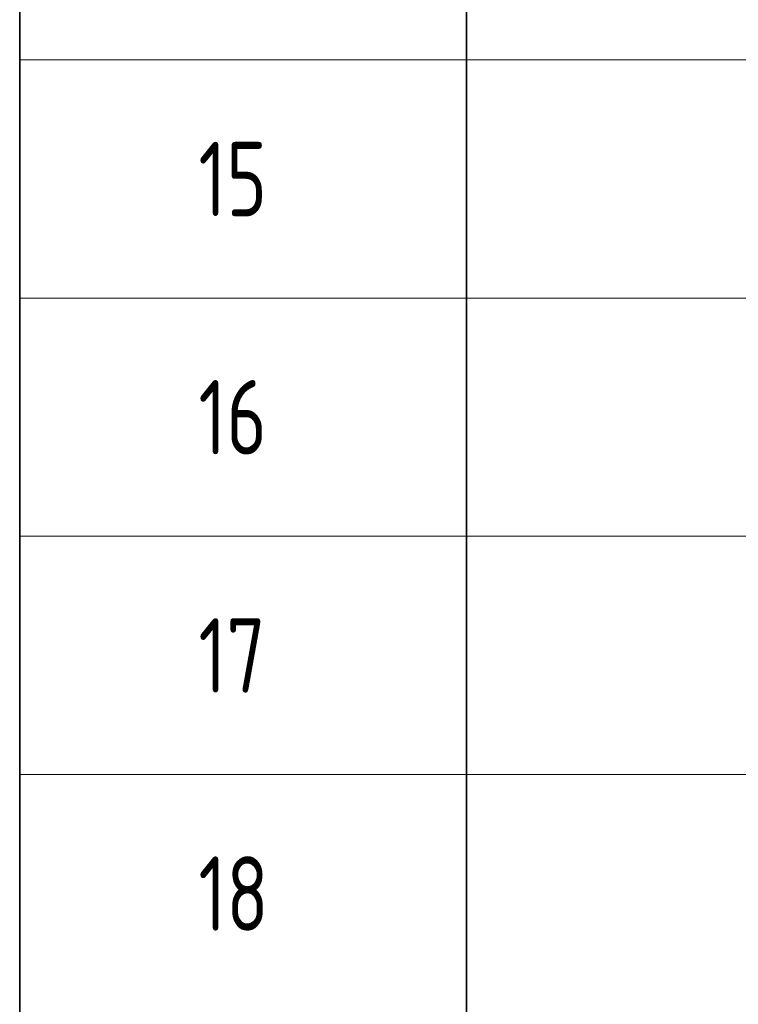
# Model space of a CAD drawing. Header units: metres. Extents: x -38 to 97, y -15 to 21.
# Tile 108 of 216: x 67.92 to 70.33, y 6.1 to 9.41. Entities that reach past the tile are written whole.
import ezdxf

# ---------------------------------------------------------------- set-up
doc = ezdxf.new("R2010")
doc.units = ezdxf.units.M
doc.styles.add('ISOCPEUR', font='txt')

msp = doc.modelspace()

# ---------------------------------------------------------------- linework, layer by layer
at = {"color": 7, "linetype": 'Continuous', "lineweight": 35, "transparency": 33554687}
for p, q in [((67.9198, 10.0717), (67.9198, 9.2717)), ((69.4198, 10.0717), (69.4198, 9.2717)), ((67.9198, 9.2717), (67.9198, 8.4717)), ((69.4198, 9.2717), (69.4198, 8.4717)), ((67.9198, 8.4717), (67.9198, 7.6717)), ((69.4198, 8.4717), (69.4198, 7.6717)), ((67.9198, 7.6717), (67.9198, 6.8717)), ((69.4198, 7.6717), (69.4198, 6.8717)), ((67.9198, 6.8717), (67.9198, 6.0717)), ((69.4198, 6.8717), (69.4198, 6.0717))]:
    msp.add_line(p, q, dxfattribs=at)
at = {"color": 7, "linetype": 'Continuous', "lineweight": 13, "transparency": 33554687}
for p, q in [((86.4198, 9.2717), (67.9198, 9.2717)), ((86.4198, 8.4717), (67.9198, 8.4717)), ((86.4198, 7.6717), (67.9198, 7.6717)), ((86.4198, 6.8717), (67.9198, 6.8717))]:
    msp.add_line(p, q, dxfattribs=at)

# ---------------------------------------------------------------- texts
at = {"color": 7, "linetype": 'Continuous', "lineweight": 35, "transparency": 33554687, "char_height": 0.25, "width": 0.393567, "attachment_point": 7, "style": 'ISOCPEUR'}
for s, insert in [('\\W0.75;15', (68.5198, 8.7467)), ('\\W0.75;16', (68.5198, 7.9467)), ('\\W0.75;17', (68.5198, 7.1467)), ('\\W0.75;18', (68.5198, 6.3467))]:
    msp.add_mtext(s, dxfattribs=dict(at, insert=insert))

doc.saveas('drawing.dxf')
